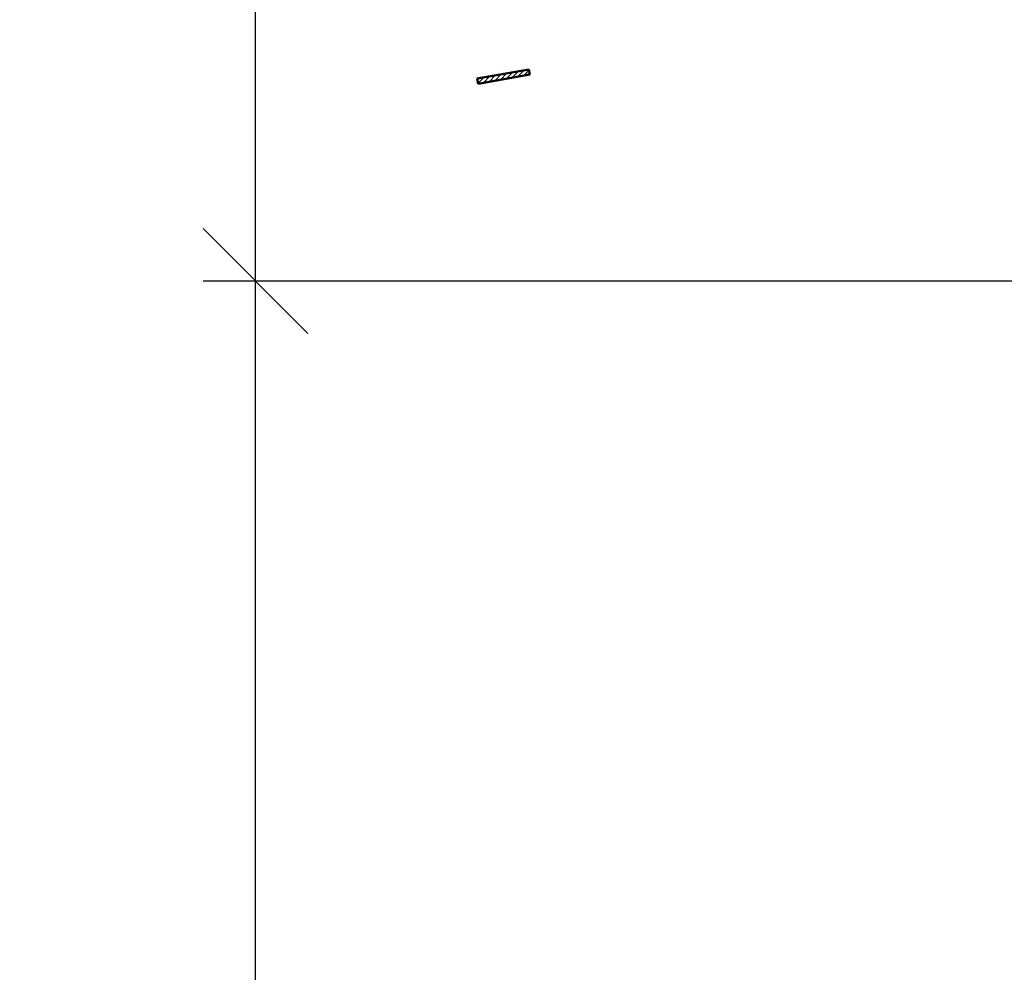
# Paper-space layout 'Layout1' of a CAD drawing. Extents: x -2 to 1033, y -36 to 596.
# Tile 60 of 126: x 335 to 354, y 476 to 494. Entities that reach past the tile are written whole.
import ezdxf

# ---------------------------------------------------------------- set-up
doc = ezdxf.new("R2010")
doc.units = 0
doc.linetypes.add('ACAD_ISO04W100', pattern=[30.5, 24, -3, 0.5, -3])
doc.linetypes.add('HP_01_CER_B', pattern=[8, 5, -1, 1, -1])
doc.layers.get('0').update_dxf_attribs({"linetype": 'CONTINUOUS'})
doc.layers.get('DEFPOINTS').update_dxf_attribs({"color": 132, "linetype": 'CONTINUOUS'})
for name, color, linetype, lineweight in [('SS_KOTY', 3, 'CONTINUOUS', 25), ('SS_OSY_025', 7, 'HP_01_CER_B', 25), ('SS_SRAFY', 8, 'CONTINUOUS', 18), ('SS_ZEBRIK KOŠ', 75, 'CONTINUOUS', 50)]:
    doc.layers.add(name, color=color, linetype=linetype, lineweight=lineweight)
doc.styles.add('ROMANS', font='romans.shx', dxfattribs={"width": 0.8})
doc.dimstyles.new('A-1_(2.5)_50AS', dxfattribs={"dimtxt": 2.5, "dimasz": 2, "dimexe": 1, "dimexo": 2, "dimgap": 0, "dimtad": 0, "dimdec": 1, "dimlfac": 50, "dimrnd": 1, "dimtxsty": 'ROMANS', "dimblk1": 'OBLIQUE', "dimblk2": 'OBLIQUE', "dimsah": 1, "dimcen": 2, "dimclrd": 256, "dimclre": 256, "dimclrt": 256, "dimadec": 1, "dimazin": 2, "dimtfac": 0.714286, "dimtdec": 1, "dimtmove": 0, "dimatfit": 3, "dimldrblk": 'OPEN', "dimfxl": 1, "dimtvp": 1.142857, "dimtfill": 1, "dimtolj": 1, "dimlwd": -1, "dimlwe": -1, "dimarcsym": 0})

# ---------------------------------------------------------------- blocks, each defined once
blk = doc.blocks.new('_Oblique')
at = {"color": 0, "linetype": 'ByBlock', "lineweight": -2}
blk.add_line((-0.5, -0.5), (0.5, 0.5), dxfattribs=at)
blk = doc.blocks.new('*D108')
at = {"layer": 'DEFPOINTS', "color": 0, "transparency": 16777216}
for p in [(339.851, 488.738), (358.529, 488.738), (358.529, 380.738)]:
    blk.add_point(p, dxfattribs=at)
at = {"layer": 'SS_KOTY', "transparency": 16777216}
for p, q in [((356.529, 488.738), (338.851, 488.738)), ((339.851, 380.738), (339.851, 488.738)), ((356.529, 380.738), (338.851, 380.738))]:
    blk.add_line(p, q, dxfattribs=at)
at = {"layer": 'SS_KOTY', "transparency": 16777216, "xscale": 2, "yscale": 2, "zscale": 2}
for p, rotation in [((339.851, 488.738), 90), ((339.851, 380.738), 270)]:
    blk.add_blockref('_Oblique', p, dxfattribs=dict(at, rotation=rotation))
at = {"layer": 'SS_KOTY', "transparency": 16777216, "insert": (336.994, 434.738), "char_height": 2.5, "attachment_point": 5, "rotation": 90, "style": 'ROMANS', "bg_fill": 3, "box_fill_scale": 1.1, "bg_fill_color": 256, "bg_fill_true_color": 13158600, "bg_fill_transparency": 0}
blk.add_mtext('\\A1;5400', dxfattribs=at)
blk = doc.blocks.new('_OPEN')
at = {"color": 0, "linetype": 'ByBlock'}
for p, q in [((-1, 0.1667), (0, 0)), ((0, 0), (-1, -0.1667)), ((0, 0), (-1, 0))]:
    blk.add_line(p, q, dxfattribs=at)
blk = doc.blocks.new('*D109')
at = {"layer": 'DEFPOINTS', "color": 0, "transparency": 16777216}
for p in [(339.851, 514.938), (358.529, 514.938), (358.529, 488.738)]:
    blk.add_point(p, dxfattribs=at)
at = {"layer": 'SS_KOTY', "transparency": 16777216}
for p, q in [((356.529, 514.938), (338.851, 514.938)), ((339.851, 488.738), (339.851, 514.938)), ((356.529, 488.738), (338.851, 488.738))]:
    blk.add_line(p, q, dxfattribs=at)
at = {"layer": 'SS_KOTY', "transparency": 16777216, "xscale": 2, "yscale": 2, "zscale": 2}
for p, rotation in [((339.851, 514.938), 90), ((339.851, 488.738), 270)]:
    blk.add_blockref('_Oblique', p, dxfattribs=dict(at, rotation=rotation))
at = {"layer": 'SS_KOTY', "transparency": 16777216, "insert": (336.994, 501.838), "char_height": 2.5, "attachment_point": 5, "rotation": 90, "style": 'ROMANS', "bg_fill": 3, "box_fill_scale": 1.1, "bg_fill_color": 256, "bg_fill_true_color": 13158600, "bg_fill_transparency": 0}
blk.add_mtext('\\A1;1310', dxfattribs=at)
blk = doc.blocks.new('0KRIZ(Z)')
at = {"color": 0, "linetype": 'ByBlock', "ltscale": 0.5}
for p, q in [((0, -0.5), (0, 0.5)), ((-0.5, 0), (0.5, 0)), ((0, 0), (0, 0, 1))]:
    blk.add_line(p, q, dxfattribs=at)

psp = doc.layouts.get("Layout1")

# ---------------------------------------------------------------- dimensions: what is measured, and where the dimension line sits
at = {"layer": 'SS_KOTY'}
dim = psp.add_linear_dim(base=(339.8512, 488.7378), p1=(358.5288, 380.7378), p2=(358.5288, 488.7378), angle=90, dimstyle='A-1_(2.5)_50AS', override={"dimtmove": 1}, dxfattribs=at)
dim.commit()
dim.dimension.update_dxf_attribs({"geometry": '*D108', "text_midpoint": (336.9941, 434.7378)})

# ---------------------------------------------------------------- next in the draw order: dimensions: what is measured, and where the dimension line sits
dim = psp.add_linear_dim(base=(339.8512, 514.9378), p1=(358.5288, 488.7378), p2=(358.5288, 514.9378), angle=90, dimstyle='A-1_(2.5)_50AS', override={"dimtmove": 1}, dxfattribs=at)
dim.commit()
dim.dimension.update_dxf_attribs({"geometry": '*D109', "text_midpoint": (336.9941, 501.8378)})

# ---------------------------------------------------------------- next in the draw order: hatches: boundary and pattern name
at = {"layer": 'SS_SRAFY'}
h = psp.add_hatch(dxfattribs=at)
h.set_pattern_fill('ANSI31', color=5, scale=0.02, style=0)
h.set_pattern_definition([(45, (358.52885, 344.93782), (-0.04490128, 0.04490128), [])])
h.paths.add_polyline_path([(344.0798, 492.5998), (344.0971, 492.5013), (345.0819, 492.6749), (345.0646, 492.7734)], flags=0)

# ---------------------------------------------------------------- next in the draw order: linework, layer by layer
at = {"layer": 'SS_ZEBRIK KOŠ', "color": 1, "linetype": 'Continuous', "ltscale": 0.25}
for p, q in [((345.0646, 492.7734), (344.0798, 492.5998)), ((345.0819, 492.6749), (345.0646, 492.7734)), ((344.0798, 492.5998), (344.0971, 492.5013)), ((344.0971, 492.5013), (345.0819, 492.6749))]:
    psp.add_line(p, q, dxfattribs=at)
at = {"layer": 'SS_ZEBRIK KOŠ', "color": 7, "linetype": 'ACAD_ISO04W100', "ltscale": 0.25}
psp.add_line((344.5444, 492.8442), (344.5444, 492.8442), dxfattribs=at)

# ---------------------------------------------------------------- next in the draw order: block references
at = {"layer": 'SS_OSY_025', "xscale": 8, "yscale": 8, "zscale": 8, "rotation": 45}
psp.add_blockref('0KRIZ(Z)', (358.5288, 488.7378), dxfattribs=at)

doc.saveas('drawing.dxf')
